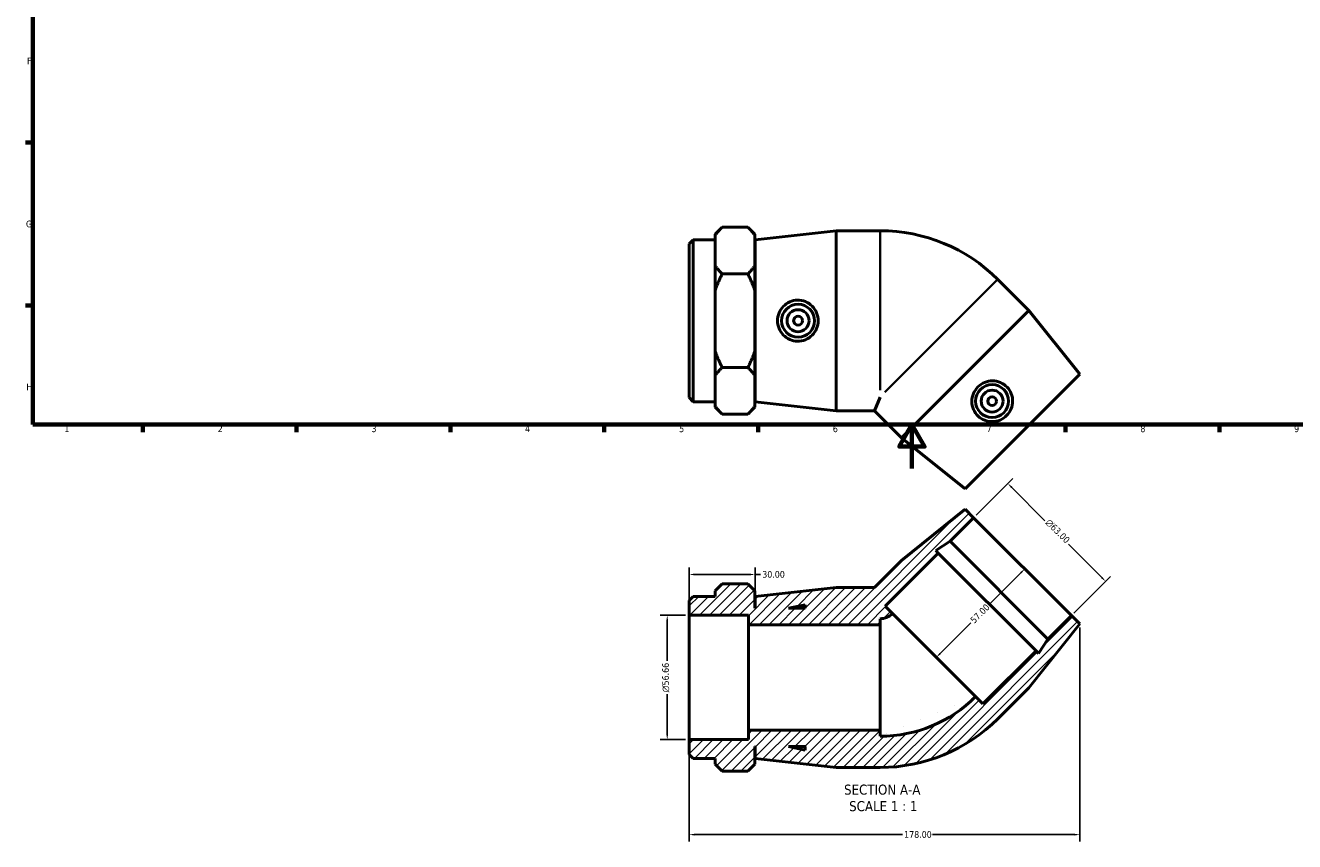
# Model space of a CAD drawing. Header units: millimetres. Extents: x 0 to 897, y -170 to 594.
# Tile 1 of 3: x 17 to 595, y -170 to 202. Entities that reach past the tile are written whole.
import ezdxf

# ---------------------------------------------------------------- set-up
doc = ezdxf.new("R2010")
doc.units = ezdxf.units.MM
for name, color, linetype, lineweight in [('Border (ANSI)', 7, 'Continuous', 70), ('Dimension (ANSI)', 7, 'Continuous', 25), ('Hatch (ANSI)', 7, 'Continuous', 18), ('Symbol (ANSI)', 7, 'Continuous', 25), ('Visible (ANSI)', 7, 'Continuous', 50), ('Visible Narrow (ANSI)', 7, 'Continuous', 35)]:
    doc.layers.add(name, color=color, linetype=linetype, lineweight=lineweight)
doc.styles.add('Label Text (ANSI)', font='tahoma.ttf')
doc.styles.add('Note Text (ANSI)', font='tahoma.ttf')
doc.dimstyles.new('Default - mm (ANSI)', dxfattribs={"dimtxt": 3.048, "dimasz": 2.5, "dimexe": 3.175, "dimexo": 1.6002, "dimgap": 0.8, "dimtad": 0, "dimtoh": 1, "dimrnd": 1e-08, "dimzin": 4, "dimdsep": 46, "dimtxsty": 'Note Text (ANSI)', "dimcen": 0.09, "dimdle": 10, "dimclrd": 256, "dimclre": 256, "dimclrt": 256, "dimadec": 1, "dimazin": 1, "dimtfac": 1, "dimtofl": 0, "dimtmove": 0, "dimatfit": 3, "dimfxl": 1, "dimtolj": 1, "dimtzin": 4, "dimlwd": -1, "dimlwe": -1, "dimarcsym": 0})

# ---------------------------------------------------------------- blocks, each defined once
blk = doc.blocks.new('Borders Default Border')
at = {"layer": 'Border (ANSI)'}
for p, q in [((20, 148.5), (16.55, 148.5)), ((20, 74.25), (16.55, 74.25)), ((70.08, 20), (70.08, 16.55)), ((140.17, 20), (140.17, 16.55)), ((210.25, 20), (210.25, 16.55)), ((280.33, 20), (280.33, 16.55)), ((350.42, 20), (350.42, 16.55)), ((490.58, 20), (490.58, 16.55)), ((560.67, 20), (560.67, 16.55))]:
    blk.add_line(p, q, dxfattribs=at)
at = {"layer": 'Border (ANSI)', "flags": 128}
for points in [[(20, 20), (20, 574), (821, 574), (821, 20), (20, 20)], [(420.5, 0), (420.5, 20), (414.73, 10), (426.27, 10), (420.5, 20)]]:
    blk.add_lwpolyline(points, dxfattribs=at)
at = {"layer": 'Border (ANSI)', "color": 230, "true_color": 0xff0080, "char_height": 3.05, "attachment_point": 7, "style": 'Note Text (ANSI)'}
for s, insert in [('F', (17.29, 184.1)), ('G', (16.81, 109.79)), ('H', (16.97, 35.6)), ('1', (34.35, 16.55)), ('2', (104.2, 16.55)), ('3', (174.26, 16.49)), ('4', (244.23, 16.55)), ('5', (314.48, 16.49)), ('6', (384.49, 16.49)), ('7', (454.6, 16.55)), ('8', (524.63, 16.48)), ('9', (594.7, 16.49))]:
    blk.add_mtext(s, dxfattribs=dict(at, insert=insert))
blk = doc.blocks.new('*D7')
at = {"layer": 'Defpoints', "color": 0, "transparency": 16777216}
for p in [(319.03, -66.86), (309.03, -123.52), (319.03, -123.52)]:
    blk.add_point(p, dxfattribs=at)
at = {"layer": 'Dimension (ANSI)', "transparency": 16777216}
for p, q in [((317.43, -66.86), (305.86, -66.86)), ((309.03, -69.36), (309.03, -87.6)), ((309.03, -121.02), (309.03, -102.78)), ((317.43, -123.52), (305.86, -123.52))]:
    blk.add_line(p, q, dxfattribs=at)
for points in [[(308.61, -69.36), (309.45, -69.36), (309.03, -66.86)], [(308.61, -121.02), (309.45, -121.02), (309.03, -123.52)]]:
    blk.add_solid(points, dxfattribs=at)
at = {"layer": 'Dimension (ANSI)', "color": 230, "true_color": 0xff0080, "transparency": 16777216, "insert": (306.74, -101.98), "char_height": 3.048, "attachment_point": 1, "rotation": 90, "style": 'Note Text (ANSI)'}
blk.add_mtext('\\A1;\\fAIGDT|b0|i0;\\H3.0480;\\ln\\fTahoma|b0|i0;\\H3.0480;56.66', dxfattribs=at)
blk = doc.blocks.new('*D8')
at = {"layer": 'Defpoints', "color": 0, "transparency": 16777216}
for p in [(464.23, -6.86), (448.67, -22.42), (493.21, -66.97)]:
    blk.add_point(p, dxfattribs=at)
at = {"layer": 'Dimension (ANSI)', "transparency": 16777216}
for p, q in [((449.8, -21.29), (466.47, -4.61)), ((465.99, -8.63), (481.15, -23.78)), ((507.01, -49.64), (491.86, -34.49)), ((494.34, -65.84), (511.02, -49.16))]:
    blk.add_line(p, q, dxfattribs=at)
for points in [[(466.29, -8.33), (465.7, -8.92), (464.23, -6.86)], [(507.3, -49.34), (506.71, -49.93), (508.77, -51.41)]]:
    blk.add_solid(points, dxfattribs=at)
at = {"layer": 'Dimension (ANSI)', "color": 230, "true_color": 0xff0080, "transparency": 16777216, "insert": (483.33, -22.72), "char_height": 3.048, "attachment_point": 1, "rotation": 315, "style": 'Note Text (ANSI)'}
blk.add_mtext('\\A1;\\fAIGDT|b0|i0;\\H3.0480;\\ln\\fTahoma|b0|i0;\\H3.0480;63.00', dxfattribs=at)
blk = doc.blocks.new('*D9')
at = {"layer": 'Defpoints', "color": 0, "transparency": 16777216}
for p in [(470.94, -44.69), (430.63, -85), (431.67, -86.03)]:
    blk.add_point(p, dxfattribs=at)
at = {"layer": 'Dimension (ANSI)', "transparency": 16777216}
for p, q in [((470.2, -47.5), (455.57, -62.13)), ((433.43, -84.27), (447.36, -70.33))]:
    blk.add_line(p, q, dxfattribs=at)
for points in [[(469.91, -47.2), (470.5, -47.79), (471.97, -45.73)], [(433.14, -83.97), (433.73, -84.56), (431.67, -86.03)]]:
    blk.add_solid(points, dxfattribs=at)
at = {"layer": 'Dimension (ANSI)', "color": 230, "true_color": 0xff0080, "transparency": 16777216, "insert": (446.81, -68.65), "char_height": 3.048, "attachment_point": 1, "rotation": 45, "style": 'Note Text (ANSI)'}
blk.add_mtext('\\A1;57.00', dxfattribs=at)
blk = doc.blocks.new('*D10')
at = {"layer": 'Defpoints', "color": 0, "transparency": 16777216}
for p in [(497.03, -70.79), (319.03, -123.52), (497.03, -166.77)]:
    blk.add_point(p, dxfattribs=at)
at = {"layer": 'Dimension (ANSI)', "transparency": 16777216}
for p, q in [((497.03, -72.39), (497.03, -169.95)), ((319.03, -125.12), (319.03, -169.95)), ((321.53, -166.77), (416.19, -166.77)), ((494.53, -166.77), (429.87, -166.77))]:
    blk.add_line(p, q, dxfattribs=at)
for points in [[(321.53, -166.36), (321.53, -167.19), (319.03, -166.77)], [(494.53, -166.36), (494.53, -167.19), (497.03, -166.77)]]:
    blk.add_solid(points, dxfattribs=at)
at = {"layer": 'Dimension (ANSI)', "color": 230, "true_color": 0xff0080, "transparency": 16777216, "insert": (416.99, -165.18), "char_height": 3.048, "attachment_point": 1, "style": 'Note Text (ANSI)'}
blk.add_mtext('\\A1;178.00', dxfattribs=at)
blk = doc.blocks.new('*D11')
at = {"layer": 'Defpoints', "color": 0, "transparency": 16777216}
for p in [(349.03, -48.29), (349.03, -58.29), (319.03, -66.86)]:
    blk.add_point(p, dxfattribs=at)
at = {"layer": 'Dimension (ANSI)', "transparency": 16777216}
for p, q in [((319.03, -65.26), (319.03, -45.12)), ((349.03, -56.69), (349.03, -45.12)), ((321.53, -48.29), (346.53, -48.29)), ((349.03, -48.29), (351.53, -48.29))]:
    blk.add_line(p, q, dxfattribs=at)
for points in [[(321.53, -47.87), (321.53, -48.71), (319.03, -48.29)], [(346.53, -47.87), (346.53, -48.71), (349.03, -48.29)]]:
    blk.add_solid(points, dxfattribs=at)
at = {"layer": 'Dimension (ANSI)', "color": 230, "true_color": 0xff0080, "transparency": 16777216, "insert": (352.33, -46.7), "char_height": 3.048, "attachment_point": 1, "style": 'Note Text (ANSI)'}
blk.add_mtext('\\A1;30.00', dxfattribs=at)

msp = doc.modelspace()

# ---------------------------------------------------------------- hatches: boundary and pattern name
at = {"layer": 'Hatch (ANSI)'}
h = msp.add_hatch(dxfattribs=at)
h.set_pattern_fill('ANSI31', color=256, scale=25.4, style=0)
h.set_pattern_definition([(45, (0, 0), (-2.245064, 2.245064), [])])
edge = h.paths.add_edge_path()
edge.add_ellipse((406.031, -60.397), major_axis=(0, -75.793), ratio=1, start_angle=0, end_angle=45)
edge.add_line((459.625, -113.991), (473.767, -99.849))
edge.add_line((473.767, -99.849), (497.031, -70.787))
edge.add_line((497.031, -70.787), (493.213, -66.969))
edge.add_line((493.213, -66.969), (482.465, -77.717))
edge.add_line((482.465, -77.717), (478.233, -84.233))
edge.add_line((478.233, -84.233), (477.091, -83.091))
edge.add_line((477.091, -83.091), (452.908, -107.274))
edge.add_line((452.908, -107.274), (449.567, -103.933))
edge.add_ellipse((406.031, -60.397), major_axis=(43.535, -43.535), ratio=1, start_angle=315, end_angle=360, ccw=False)
edge.add_line((406.031, -121.966), (406.031, -119.191))
edge.add_line((406.031, -119.191), (346.031, -119.191))
edge.add_line((346.031, -119.191), (346.031, -123.519))
edge.add_line((346.031, -123.519), (319.031, -123.519))
edge.add_line((319.031, -123.519), (319.031, -130.201))
edge.add_line((319.031, -130.201), (320.921, -132.091))
edge.add_line((320.921, -132.091), (330.931, -132.091))
edge.add_line((330.931, -132.091), (330.931, -134.649))
edge.add_line((330.931, -134.649), (334.081, -137.799))
edge.add_line((334.081, -137.799), (345.781, -137.799))
edge.add_line((345.781, -137.799), (348.931, -134.649))
edge.add_line((348.931, -134.649), (348.931, -126.691))
edge.add_line((348.931, -126.691), (349.031, -126.691))
edge.add_line((349.031, -126.691), (349.031, -132.091))
edge.add_line((349.031, -132.091), (386.031, -136.191))
edge.add_line((386.031, -136.191), (406.031, -136.191))
h.paths.add_polyline_path([(371.831, -128.306), (364.231, -126.691), (371.831, -126.691)], flags=0)
edge = h.paths.add_edge_path()
edge.add_line((415.785, -41.866), (403.46, -54.191))
edge.add_line((403.46, -54.191), (386.031, -54.191))
edge.add_line((386.031, -54.191), (349.031, -58.291))
edge.add_line((349.031, -58.291), (349.031, -63.691))
edge.add_line((349.031, -63.691), (348.931, -63.691))
edge.add_line((348.931, -63.691), (348.931, -55.732))
edge.add_line((348.931, -55.732), (345.781, -52.582))
edge.add_line((345.781, -52.582), (334.081, -52.582))
edge.add_line((334.081, -52.582), (330.931, -55.732))
edge.add_line((330.931, -55.732), (330.931, -58.291))
edge.add_line((330.931, -58.291), (320.921, -58.291))
edge.add_line((320.921, -58.291), (319.031, -60.181))
edge.add_line((319.031, -60.181), (319.031, -66.863))
edge.add_line((319.031, -66.863), (346.031, -66.863))
edge.add_line((346.031, -66.863), (346.031, -71.191))
edge.add_line((346.031, -71.191), (406.031, -71.191))
edge.add_line((406.031, -71.191), (406.031, -68.416))
edge.add_ellipse((406.031, -60.397), major_axis=(0, -8.018), ratio=1, start_angle=0, end_angle=45)
edge.add_line((411.701, -66.067), (408.36, -62.726))
edge.add_line((408.36, -62.726), (432.543, -38.543))
edge.add_line((432.543, -38.543), (431.401, -37.401))
edge.add_line((431.401, -37.401), (437.917, -33.169))
edge.add_line((437.917, -33.169), (448.665, -22.421))
edge.add_line((448.665, -22.421), (444.847, -18.602))
edge.add_line((444.847, -18.602), (415.785, -41.866))
h.paths.add_polyline_path([(364.231, -63.691), (371.831, -62.075), (371.831, -63.691)], flags=0)

# ---------------------------------------------------------------- linework, layer by layer
at = {"layer": 'Visible (ANSI)'}
for p, q in [((330.931, 106.763), (334.081, 109.913)), ((345.781, 109.913), (334.081, 109.913)), ((348.931, 106.763), (345.781, 109.913)), ((319.031, 102.314), (320.921, 104.204)), ((320.921, 104.204), (320.921, 30.404)), ((320.921, 104.204), (330.931, 104.204)), ((330.931, 106.763), (330.931, 106.249)), ((330.931, 99.26), (330.931, 106.249)), ((348.931, 106.249), (348.931, 106.763)), ((348.931, 92.272), (348.931, 106.249)), ((349.031, 104.204), (386.031, 108.304)), ((349.031, 30.404), (349.031, 104.204)), ((386.031, 26.304), (386.031, 108.304)), ((386.031, 108.304), (406.031, 108.304)), ((319.031, 32.294), (319.031, 102.314)), ((330.931, 92.272), (330.931, 99.26)), ((348.931, 98.804), (349.031, 98.804)), ((330.931, 92.272), (330.931, 81.281)), ((345.781, 88.608), (334.081, 88.608)), ((348.931, 81.281), (348.931, 92.272)), ((330.931, 67.304), (330.931, 81.281)), ((348.931, 53.327), (348.931, 81.281)), ((473.767, 71.963), (459.625, 86.105)), ((473.767, 71.963), (415.785, 13.98)), ((497.031, 42.9), (473.767, 71.963)), ((330.931, 53.327), (330.931, 67.304)), ((330.931, 53.327), (330.931, 42.336)), ((348.931, 42.336), (348.931, 53.327)), ((330.931, 35.348), (330.931, 42.336)), ((345.781, 46), (334.081, 46)), ((348.931, 28.359), (348.931, 42.336)), ((497.031, 42.9), (444.847, -9.284)), ((330.931, 28.359), (330.931, 35.348)), ((348.931, 35.804), (349.031, 35.804)), ((319.031, 32.294), (320.921, 30.404)), ((320.921, 30.404), (330.931, 30.404)), ((349.031, 30.404), (386.031, 26.304)), ((406.031, 32.511), (403.46, 26.304)), ((330.931, 28.359), (330.931, 27.846)), ((330.931, 27.846), (334.081, 24.696)), ((345.781, 24.696), (334.081, 24.696)), ((348.931, 27.846), (345.781, 24.696)), ((348.931, 27.846), (348.931, 28.359)), ((386.031, 26.304), (403.46, 26.304)), ((415.785, 13.98), (403.46, 26.304)), ((444.847, -9.284), (415.785, 13.98)), ((444.847, -18.602), (415.785, -41.866)), ((437.917, -33.169), (448.665, -22.421)), ((448.665, -22.421), (444.847, -18.602)), ((448.665, -22.421), (493.213, -66.969)), ((431.401, -37.401), (437.917, -33.169)), ((437.917, -33.169), (482.465, -77.717)), ((408.36, -62.726), (432.543, -38.543)), ((432.543, -38.543), (431.401, -37.401)), ((432.543, -38.543), (477.091, -83.091)), ((415.785, -41.866), (403.46, -54.191)), ((334.081, -52.582), (330.931, -55.732)), ((330.931, -55.732), (330.931, -58.291)), ((345.781, -52.582), (334.081, -52.582)), ((348.931, -55.732), (345.781, -52.582)), ((348.931, -63.691), (348.931, -55.732)), ((386.031, -54.191), (349.031, -58.291)), ((403.46, -54.191), (386.031, -54.191)), ((320.921, -58.291), (319.031, -60.181)), ((319.031, -60.181), (319.031, -66.863)), ((330.931, -58.291), (320.921, -58.291)), ((349.031, -58.291), (349.031, -63.691)), ((364.231, -63.691), (371.831, -62.075)), ((371.831, -62.075), (371.831, -63.691)), ((411.701, -66.067), (408.36, -62.726)), ((319.031, -66.863), (346.031, -66.863)), ((319.031, -123.519), (319.031, -66.863)), ((346.031, -66.863), (346.031, -71.191)), ((349.031, -63.691), (348.931, -63.691)), ((371.831, -63.691), (364.231, -63.691)), ((406.031, -71.191), (406.031, -68.416)), ((411.701, -66.067), (449.567, -103.933)), ((493.213, -66.969), (482.465, -77.717)), ((497.031, -70.787), (493.213, -66.969)), ((346.031, -71.191), (406.031, -71.191)), ((346.031, -119.191), (346.031, -71.191)), ((406.031, -119.191), (406.031, -71.191)), ((473.767, -99.849), (497.031, -70.787)), ((482.465, -77.717), (478.233, -84.233)), ((477.091, -83.091), (452.908, -107.274)), ((478.233, -84.233), (477.091, -83.091)), ((452.908, -107.274), (449.567, -103.933)), ((459.625, -113.991), (473.767, -99.849)), ((406.031, -119.191), (346.031, -119.191)), ((346.031, -119.191), (346.031, -123.519)), ((406.031, -121.966), (406.031, -119.191)), ((346.031, -123.519), (319.031, -123.519)), ((319.031, -123.519), (319.031, -130.201)), ((348.931, -134.649), (348.931, -126.691)), ((348.931, -126.691), (349.031, -126.691)), ((349.031, -126.691), (349.031, -132.091)), ((371.831, -128.306), (364.231, -126.691)), ((364.231, -126.691), (371.831, -126.691)), ((371.831, -126.691), (371.831, -128.306)), ((319.031, -130.201), (320.921, -132.091)), ((320.921, -132.091), (330.931, -132.091)), ((330.931, -132.091), (330.931, -134.649)), ((349.031, -132.091), (386.031, -136.191)), ((330.931, -134.649), (334.081, -137.799)), ((345.781, -137.799), (334.081, -137.799)), ((345.781, -137.799), (348.931, -134.649)), ((386.031, -136.191), (406.031, -136.191))]:
    msp.add_line(p, q, dxfattribs=at)
for centre, radius in [((368.643, 67.304), 7.5), ((368.643, 67.304), 5), ((368.643, 67.304), 2), ((457.071, 30.676), 7.5), ((457.071, 30.676), 5), ((457.071, 30.676), 2)]:
    msp.add_circle(centre, radius, dxfattribs=at)
for centre, radius, start, end in [((406.031, 32.511), 75.793, 45, 90), ((406.031, -60.397), 8.018, 270, 315), ((406.031, -60.397), 61.568, 270, 315), ((406.031, -60.397), 75.793, 270, 315)]:
    msp.add_arc(centre, radius, start, end, dxfattribs=at)
for points in [[(334.081, 109.913), (332.179, 108.01), (330.931, 106.249)], [(348.931, 106.249), (347.683, 108.01), (345.781, 109.913)], [(330.931, 92.272), (332.179, 90.51), (334.081, 88.608)], [(334.081, 88.608), (332.179, 84.804), (330.931, 81.281)], [(345.781, 88.608), (347.683, 90.51), (348.931, 92.272)], [(348.931, 81.281), (347.683, 84.804), (345.781, 88.608)], [(330.931, 53.327), (332.179, 49.804), (334.081, 46)], [(345.781, 46), (347.683, 49.804), (348.931, 53.327)], [(334.081, 46), (332.179, 44.098), (330.931, 42.336)], [(348.931, 42.336), (347.683, 44.098), (345.781, 46)], [(330.931, 28.359), (332.179, 26.598), (334.081, 24.696)], [(345.781, 24.696), (347.683, 26.598), (348.931, 28.359)]]:
    msp.add_rational_spline(points, [1, 1.00400965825, 1], degree=2, dxfattribs=at)
for points in [[(368.308, 57.964), (367.17, 57.994), (365.957, 58.253), (363.735, 59.235), (362.726, 59.96), (361.134, 61.611), (360.445, 62.652), (359.533, 64.923), (359.309, 66.152), (359.309, 68.456), (359.533, 69.685), (360.445, 71.956), (361.134, 72.997), (362.726, 74.648), (363.735, 75.373), (365.957, 76.355), (367.17, 76.614), (369.515, 76.676), (370.795, 76.457), (373.142, 75.513), (374.209, 74.789), (375.878, 73.121), (376.598, 72.072), (377.558, 69.759), (377.798, 68.495), (377.798, 66.113), (377.558, 64.849), (376.598, 62.536), (375.878, 61.487), (374.209, 59.819), (373.142, 59.095), (370.795, 58.151), (369.515, 57.932), (368.308, 57.964)], [(463.913, 37.043), (464.696, 36.217), (465.371, 35.177), (466.247, 32.911), (466.449, 31.685), (466.406, 29.391), (466.158, 28.168), (465.197, 25.918), (464.486, 24.89), (462.857, 23.262), (461.829, 22.55), (459.579, 21.59), (458.356, 21.341), (456.062, 21.299), (454.836, 21.5), (452.57, 22.377), (451.53, 23.051), (449.828, 24.665), (449.078, 25.726), (448.086, 28.052), (447.843, 29.319), (447.842, 31.678), (448.075, 32.93), (449.031, 35.244), (449.756, 36.307), (451.44, 37.991), (452.503, 38.716), (454.818, 39.673), (456.069, 39.905), (458.428, 39.904), (459.695, 39.661), (462.022, 38.669), (463.082, 37.919), (463.913, 37.043)]]:
    msp.add_open_spline(points, degree=3, knots=[0, 0, 0, 0, 0.3434429, 0.3434429, 0.6868857, 0.6868857, 1.0323622, 1.0323622, 1.3778386, 1.3778386, 1.7233151, 1.7233151, 2.0687916, 2.0687916, 2.4122344, 2.4122344, 2.7556773, 2.7556773, 3.1200598, 3.1200598, 3.4844424, 3.4844424, 3.8416934, 3.8416934, 4.1989444, 4.1989444, 4.5561954, 4.5561954, 4.9134464, 4.9134464, 5.277829, 5.277829, 5.6422115, 5.6422115, 5.6422115, 5.6422115], dxfattribs=at)
at = {"layer": 'Visible Narrow (ANSI)'}
for p, q in [((406.031, 35.595), (406.031, 107.962)), ((459.384, 85.863), (408.212, 34.692))]:
    msp.add_line(p, q, dxfattribs=at)

# ---------------------------------------------------------------- block references
msp.add_blockref('Borders Default Border', (0, 0))

# ---------------------------------------------------------------- texts
at = {"layer": 'Symbol (ANSI)', "char_height": 4.572, "attachment_point": 7, "style": 'Label Text (ANSI)'}
for s, insert in [('SECTION A-A', (389.607, -148.649)), ('SCALE 1 : 1', (391.926, -156.162))]:
    msp.add_mtext(s, dxfattribs=dict(at, insert=insert))

# ---------------------------------------------------------------- dimensions: what is measured, and where the dimension line sits
at = {"layer": 'Dimension (ANSI)'}
for base, p1, p2, angle, picture, middle in [((464.227, -6.859), (493.213, -66.969), (448.665, -22.421), 315, '*D8', (486.501, -29.133)), ((309.031, -123.519), (319.031, -66.863), (319.031, -123.519), 90, '*D7', (309.031, -95.191))]:
    dim = msp.add_linear_dim(base=base, p1=p1, p2=p2, angle=angle, text='\\fAIGDT|b0|i0;\\H3.0480;\\ln\\fTahoma|b0|i0;\\H3.0480;<>', dimstyle='Default - mm (ANSI)', override={"dimtoh": 0, "dimdec": 2, "dimtp": 0, "dimtm": 0, "dimtdec": 2, "dimatfit": 1}, dxfattribs=at)
    dim.commit()
    dim.dimension.update_dxf_attribs({"geometry": picture, "text_midpoint": middle, "dimtype": 160})
for base, p1, p2, angle, override, picture, middle in [((349.031, -48.291), (319.031, -66.863), (349.031, -58.291), 180, {"dimtoh": 0, "dimdec": 2, "dimtp": 0, "dimtm": 0, "dimtdec": 2, "dimatfit": 2}, '*D11', (357.359, -48.291)), ((431.667, -86.033), (470.939, -44.695), (430.634, -85), 45, {"dimtoh": 0, "dimdec": 2, "dimse1": 1, "dimse2": 1, "dimtp": 0, "dimtm": 0, "dimtdec": 2, "dimatfit": 1}, '*D9', (451.466, -66.234)), ((497.031, -166.772), (319.031, -123.519), (497.031, -70.787), 180, {"dimtoh": 0, "dimdec": 2, "dimtp": 0, "dimtm": 0, "dimtdec": 2, "dimatfit": 1}, '*D10', (423.031, -166.772))]:
    dim = msp.add_linear_dim(base=base, p1=p1, p2=p2, angle=angle, dimstyle='Default - mm (ANSI)', override=override, dxfattribs=at)
    dim.commit()
    dim.dimension.update_dxf_attribs({"geometry": picture, "text_midpoint": middle, "dimtype": 160})

doc.saveas('drawing.dxf')
